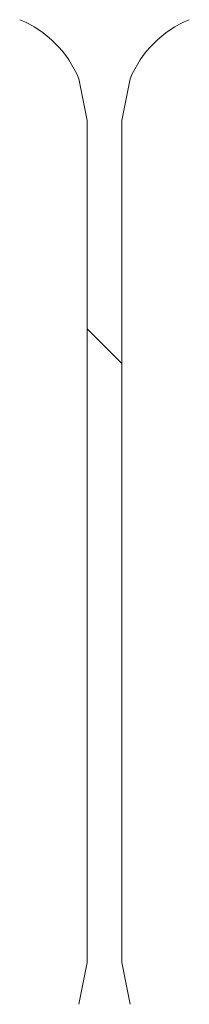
# Model space of a CAD drawing. Header units: millimetres. Extents: x 6491141 to 6692158, y 1846388 to 1929513.
# Tile 194 of 245: x 6569409 to 6569451, y 1889755 to 1889998. Entities that reach past the tile are written whole.
import ezdxf

# ---------------------------------------------------------------- set-up
doc = ezdxf.new("R2010")
doc.units = ezdxf.units.MM
doc.linetypes.add('XKITLINE00', pattern=[0])
doc.layers.add('matrice', color=8, linetype='Continuous', transparency=0.4)

msp = doc.modelspace()

# ---------------------------------------------------------------- linework, layer by layer
at = {"layer": 'matrice', "linetype": 'XKITLINE00', "lineweight": 0}
for p, q in [((6569425.8, 1889973.52), (6569423.75, 1889983.85)), ((6569436.36, 1889983.85), (6569434.3, 1889973.52)), ((6569425.8, 1889765.52), (6569425.8, 1889973.52)), ((6569434.3, 1889765.52), (6569434.3, 1889973.52)), ((6569434.3, 1889913.55), (6569425.8, 1889922.05)), ((6569423.75, 1889755.18), (6569425.8, 1889765.52)), ((6569434.3, 1889765.52), (6569436.36, 1889755.18))]:
    msp.add_line(p, q, dxfattribs=at)
for centre, start, end in [((6569398.8, 1889973.52), 22.5, 67.5), ((6569461.3, 1889973.52), 112.5, 157.5)]:
    msp.add_arc(centre, 27, start, end, dxfattribs=at)

doc.saveas('drawing.dxf')
